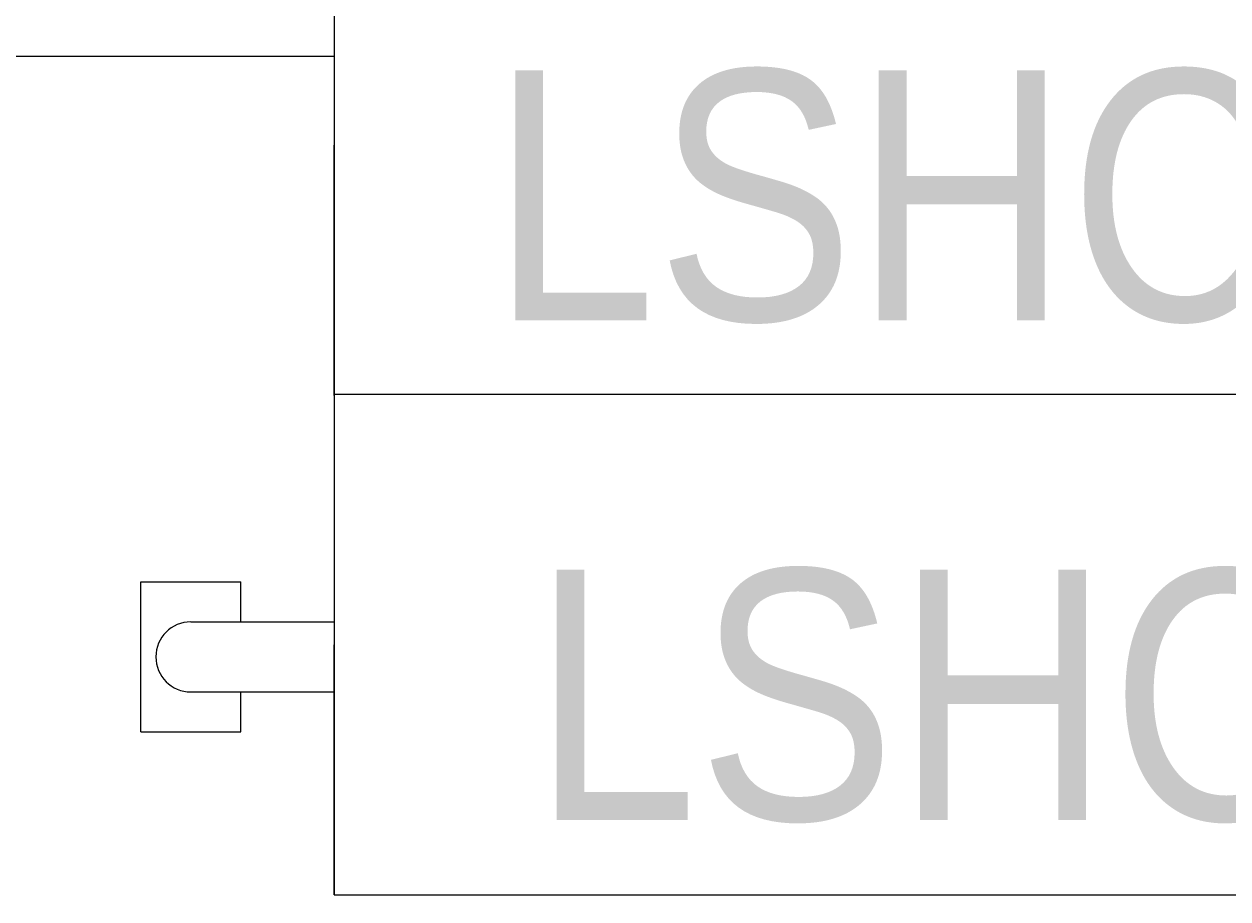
# Model space of a CAD drawing. Header units: millimetres. Extents: x 2069 to 83669, y 801 to 118701.
# Tile 70 of 145: x 42790 to 43993, y 42412 to 43286. Entities that reach past the tile are written whole.
import ezdxf
from ezdxf.enums import TextEntityAlignment as Align

# ---------------------------------------------------------------- set-up
doc = ezdxf.new("R2018")
doc.units = ezdxf.units.MM
doc.set_wipeout_variables(frame=1)
doc.layers.add('КИП_выноска', color=6, linetype='Continuous', lineweight=25)
doc.layers.add('Парковка', color=7, linetype='Continuous', lineweight=18)
doc.styles.add('Arial', font='arial.ttf', dxfattribs={"width": 0.85, "height": 350})
doc.styles.add('GOST 2.304', font='simplex.shx', dxfattribs={"width": 0.65, "oblique": 15})
doc.styles.get("Standard").update_dxf_attribs({"font": 'arial.ttf'})

# ---------------------------------------------------------------- blocks, each defined once
blk = doc.blocks.new('199_Парковочные места 3 класса и МГН - Средний класс-V31-Оборудование_B2_-11_400__На лист секция 6_-11_400')
at = {"layer": 'Парковка', "color": 253, "true_color": 0xaaaaaa}
for p, q in [((2500, 5300), (0, 5300)), ((250, 4775), (350, 4775)), ((250, 4625), (250, 4775)), ((350, 4735), (350, 4775)), ((300, 4735), (2200, 4735)), ((300, 4665), (2200, 4665)), ((350, 4625), (350, 4665)), ((250, 4625), (350, 4625))]:
    blk.add_line(p, q, dxfattribs=at)
blk.add_arc((300, 4700), 35, 90, 270, dxfattribs=at)
blk = doc.blocks.new('135_SLK_GD_AR_rvt-1-Оборудование_B2_-11_400__На лист секция 6_-11_400')
at = {"layer": 'Парковка', "color": 253, "lineweight": 18, "true_color": 0xaaaaaa}
blk.add_blockref('199_Парковочные места 3 класса и МГН - Средний класс-V31-Оборудование_B2_-11_400__На лист секция 6_-11_400', (-13015609.7, -9252900.3), dxfattribs=at)
blk = doc.blocks.new('A$C946fac60')
at = {"lineweight": 5}
blk.add_blockref('135_SLK_GD_AR_rvt-1-Оборудование_B2_-11_400__На лист секция 6_-11_400', (13055312.4, 9268031.9), dxfattribs=at)
blk = doc.blocks.new('*U216')
at = {"color": 0, "linetype": 'Continuous', "lineweight": 30, "ltscale": 75, "width": 0.85, "flags": 104}
blk.add_attdef('ПРИМЕЧАНИЕ_1', text='', height=2.5, dxfattribs=at).set_placement((8, 3.611), align=Align.BOTTOM_CENTER)
at = {"color": 0, "lineweight": 30, "style": 'GOST 2.304', "width": 0.85}
for tag, p in [('ИМЯ_КАБЕЛЯ_2', (8, -7.5)), ('ИМЯ_КАБЕЛЯ_3', (8, -12.5)), ('ИМЯ_КАБЕЛЯ_4', (8, -17.5)), ('ИМЯ_КАБЕЛЯ_5', (8, -22.5)), ('ИМЯ_КАБЕЛЯ_6', (8, -27.5)), ('ИМЯ_КАБЕЛЯ_7', (8, -32.5)), ('ИМЯ_КАБЕЛЯ_8', (8, -37.5)), ('ИМЯ_КАБЕЛЯ_9', (8, -42.5))]:
    blk.add_attdef(tag, text='', height=2.5, dxfattribs=at).set_placement(p, align=Align.BOTTOM_CENTER)
at = {"color": 0, "lineweight": 30, "width": 0.85, "flags": 104}
blk.add_attdef('ПРИМЕЧАНИЕ_2', text='', height=2.5, dxfattribs=at).set_placement((8, -7.53), align=Align.BOTTOM_CENTER)
at = {"linetype": 'Continuous'}
blk.add_wipeout([(0, 2.5), (16, 2.5), (16, -2.5), (0, -2.5)], dxfattribs=at)
at = {"color": 0}
blk.add_line((0, -2.5), (0, 0), dxfattribs=at)
at = {"color": 0, "linetype": 'Continuous'}
blk.add_lwpolyline([(0, -2.5), (16, -2.5), (16, 2.5), (0, 2.5)], close=True, dxfattribs=at)
at = {"color": 0, "lineweight": 30, "style": 'GOST 2.304', "width": 0.85}
blk.add_attdef('ИМЯ_КАБЕЛЯ_1', text='', height=2.5, dxfattribs=at).set_placement((8, -2.5), align=Align.BOTTOM_CENTER)

msp = doc.modelspace()

# ---------------------------------------------------------------- block references
msp.add_blockref('A$C946fac60', (2954.3, 22822.3))

# ---------------------------------------------------------------- next in the draw order: block references
at = {"layer": 'КИП_выноска'}
ref = msp.add_blockref('*U216', (43100, 43664.1), dxfattribs=dict(at, xscale=100, yscale=100, zscale=100))
lines = msp.add_mtext('\\W0.8500;', dxfattribs={"layer": '0', "color": 0, "lineweight": 30, "insert": (43900, 42911.1), "char_height": 2.5, "attachment_point": 1})
ref.add_attrib('ПРИМЕЧАНИЕ_2', '', (43900, 42911.1), dxfattribs={"flags": 104}).embed_mtext(lines)

# ---------------------------------------------------------------- next in the draw order: block references
ref = msp.add_blockref('*U216', (43100, 43165.1), dxfattribs=dict(at, xscale=100, yscale=100, zscale=100))
ref.add_attrib('ИМЯ_КАБЕЛЯ_1', 'LSНС1.2 ', dxfattribs={"layer": '0', "color": 0, "lineweight": 30, "height": 250, "style": 'Arial', "width": 0.85}).set_placement((43900, 42915.1), align=Align.BOTTOM_CENTER)
lines = msp.add_mtext('\\W0.8500;', dxfattribs={"layer": '0', "color": 0, "lineweight": 30, "insert": (43900, 42412.1), "char_height": 2.5, "attachment_point": 1})
ref.add_attrib('ПРИМЕЧАНИЕ_2', '', (43900, 42412.1), dxfattribs={"flags": 104}).embed_mtext(lines)

# ---------------------------------------------------------------- next in the draw order: block references
ref = msp.add_blockref('*U216', (43100, 42666.1), dxfattribs=dict(at, xscale=100, yscale=100, zscale=100))
lines = msp.add_mtext('\\W0.8500;', dxfattribs={"layer": '0', "color": 0, "linetype": 'Continuous', "lineweight": 30, "ltscale": 75, "insert": (43900, 43027.2), "char_height": 2.5, "attachment_point": 1})
ref.add_attrib('ПРИМЕЧАНИЕ_1', '', (43900, 43027.2), dxfattribs={"flags": 104}).embed_mtext(lines)
ref.add_attrib('ИМЯ_КАБЕЛЯ_1', 'LSНС1.3', dxfattribs={"layer": '0', "color": 0, "lineweight": 30, "height": 250, "style": 'Arial', "width": 0.85}).set_placement((43900, 42416.1), align=Align.BOTTOM_CENTER)

doc.saveas('drawing.dxf')
